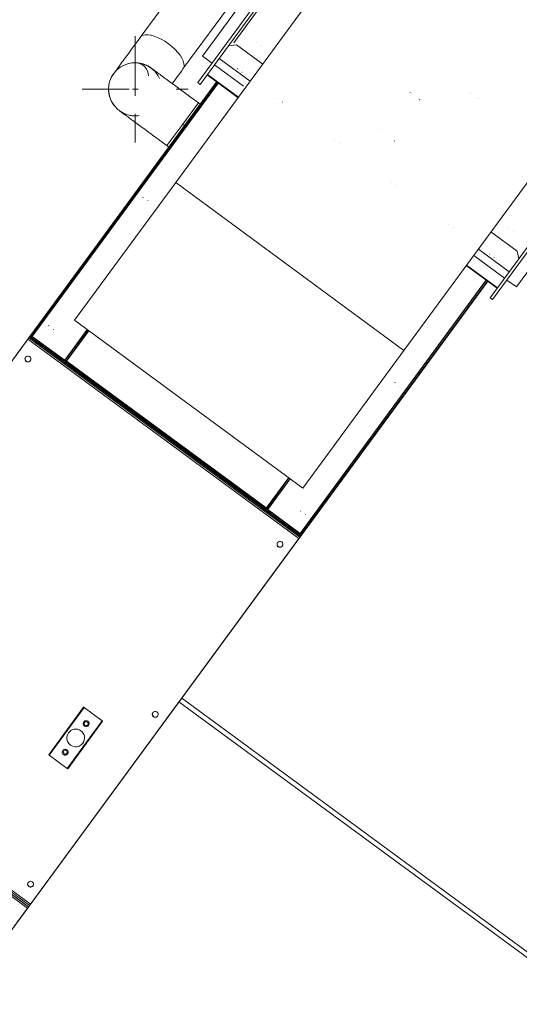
# Model space of a CAD drawing. Header units: metres. Extents: x 135583 to 135939, y 457896 to 458258.
# Tile 201 of 256: x 135783.25 to 135784.097, y 457900.336 to 457902.003. Entities that reach past the tile are written whole.
import ezdxf

# ---------------------------------------------------------------- set-up
doc = ezdxf.new("R2010")
doc.units = ezdxf.units.M
doc.layers.add('NIEUWE INSTALLATIE', color=250, linetype='Continuous', lineweight=0)

msp = doc.modelspace()

# ---------------------------------------------------------------- linework, layer by layer
at = {"layer": 'NIEUWE INSTALLATIE'}
for p, q in [((135785.3893, 457904.6065), (135783.4546, 457901.9732)), ((135783.5271, 457901.9199), (135785.4618, 457904.5532)), ((135783.8873, 457902.2344), (135783.5147, 457901.7274)), ((135783.5604, 457901.9415), (135783.7317, 457902.1746)), ((135783.613, 457901.9641), (135783.7368, 457902.1326)), ((135783.5523, 457901.8967), (135783.6782, 457902.068)), ((135783.5563, 457901.8937), (135783.6822, 457902.065)), ((135783.446, 457901.8744), (135783.446, 457901.9754)), ((135783.6178, 457901.9606), (135783.6045, 457901.9592)), ((135783.6178, 457901.9606), (135783.6622, 457901.928)), ((135783.6519, 457901.9646), (135783.6518, 457901.9646)), ((135783.6519, 457901.9647), (135783.6519, 457901.9646)), ((135783.6599, 457901.9587), (135783.66, 457901.9588)), ((135783.6599, 457901.9587), (135783.6599, 457901.9587)), ((135783.5765, 457901.9296), (135783.5604, 457901.9415)), ((135783.5885, 457901.9375), (135783.6409, 457901.899)), ((135783.9016, 457901.4432), (135784.2741, 457901.9502)), ((135783.5806, 457901.9267), (135783.6297, 457901.8906)), ((135783.6193, 457901.9203), (135783.619, 457901.92)), ((135783.619, 457901.92), (135783.619, 457901.92)), ((135783.6193, 457901.9204), (135783.6193, 457901.9203)), ((135783.568, 457901.9097), (135783.6204, 457901.8712)), ((135783.5686, 457901.9105), (135783.621, 457901.872)), ((135783.6271, 457901.9141), (135783.6273, 457901.9144)), ((135783.6273, 457901.9144), (135783.6274, 457901.9145)), ((135783.5847, 457901.8987), (135782.7723, 457900.793)), ((135783.2695, 457901.4681), (135783.5854, 457901.8982)), ((135783.5872, 457901.8969), (135783.2712, 457901.4668)), ((135783.5875, 457901.8966), (135783.2715, 457901.4666)), ((135783.356, 457901.8854), (135783.4356, 457901.8854)), ((135783.4417, 457901.8854), (135783.4509, 457901.8854)), ((135783.5158, 457901.8854), (135783.536, 457901.8854)), ((135783.5563, 457901.8937), (135783.5523, 457901.8967)), ((135783.5564, 457901.8601), (135783.5848, 457901.8986)), ((135783.5532, 457901.8625), (135783.5411, 457901.8714)), ((135783.6876, 457901.8698), (135783.6876, 457901.8697)), ((135783.9121, 457901.8797), (135783.912, 457901.8796)), ((135783.914, 457901.8781), (135783.914, 457901.8781)), ((135783.9261, 457901.8692), (135783.9261, 457901.8692)), ((135783.9281, 457901.8677), (135783.9282, 457901.8679)), ((135784.0134, 457901.8799), (135784.0134, 457901.8799)), ((135784.0164, 457901.8778), (135784.0164, 457901.8778)), ((135784.0241, 457901.8721), (135784.0242, 457901.8721)), ((135784.0271, 457901.8699), (135784.0271, 457901.8699)), ((135783.5266, 457901.8262), (135783.5532, 457901.8625)), ((135783.5532, 457901.8625), (135783.5266, 457901.8262)), ((135783.5564, 457901.8601), (135783.5298, 457901.8239)), ((135783.5564, 457901.8601), (135783.5532, 457901.8625)), ((135783.6957, 457901.8638), (135783.6957, 457901.8639)), ((135783.446, 457901.7954), (135783.446, 457901.844)), ((135783.4999, 457901.79), (135783.5266, 457901.8262)), ((135783.5266, 457901.8262), (135783.4999, 457901.79)), ((135783.5298, 457901.8239), (135783.5032, 457901.7876)), ((135783.5298, 457901.8239), (135783.5266, 457901.8262)), ((135783.8581, 457901.8178), (135783.8581, 457901.8178)), ((135783.2688, 457901.4686), (135783.5032, 457901.7876)), ((135783.4878, 457901.7988), (135783.4999, 457901.79)), ((135783.4999, 457901.79), (135783.5032, 457901.7876)), ((135783.7843, 457901.7987), (135783.7843, 457901.7987)), ((135783.7924, 457901.7928), (135783.7924, 457901.7928)), ((135783.8853, 457901.7979), (135783.8852, 457901.7978)), ((135784.2636, 457901.7839), (135784.0923, 457901.5507)), ((135783.5147, 457901.7274), (135783.3435, 457901.4943)), ((135783.5147, 457901.7274), (135783.9016, 457901.4432)), ((135783.881, 457901.7277), (135783.881, 457901.7276)), ((135783.8891, 457901.7217), (135783.8891, 457901.7218)), ((135783.4594, 457901.7027), (135783.4592, 457901.7024)), ((135783.4592, 457901.7024), (135783.4592, 457901.7024)), ((135783.4595, 457901.7028), (135783.4594, 457901.7027)), ((135784.0479, 457901.5325), (135784.1738, 457901.7039)), ((135783.4673, 457901.6965), (135783.4675, 457901.6968)), ((135783.4675, 457901.6968), (135783.4675, 457901.6969)), ((135784.0519, 457901.5296), (135784.1778, 457901.7009)), ((135783.9777, 457901.6566), (135783.9777, 457901.6566)), ((135783.9858, 457901.6507), (135783.9858, 457901.6507)), ((135784.049, 457901.6438), (135784.0933, 457901.6112)), ((135784.079, 457901.6508), (135784.079, 457901.6508)), ((135784.087, 457901.6449), (135784.087, 457901.6449)), ((135784.0198, 457901.6041), (135784.0722, 457901.5656)), ((135784.0277, 457901.6148), (135784.0801, 457901.5764)), ((135784.0464, 457901.6065), (135784.0462, 457901.6062)), ((135784.0462, 457901.6062), (135784.0462, 457901.6062)), ((135784.096, 457901.5981), (135784.0933, 457901.6112)), ((135784.0072, 457901.587), (135784.0596, 457901.5485)), ((135784.0078, 457901.5878), (135784.0602, 457901.5493)), ((135784.0542, 457901.6003), (135784.0545, 457901.6006)), ((135783.2318, 457900.4554), (135784.0442, 457901.5611)), ((135783.7254, 457901.1331), (135784.0414, 457901.5632)), ((135783.7257, 457901.1329), (135784.0417, 457901.5629)), ((135784.0435, 457901.5616), (135783.7275, 457901.1316)), ((135784.0441, 457901.5612), (135783.7282, 457901.1311)), ((135784.0923, 457901.5507), (135784.0761, 457901.5625)), ((135784.0479, 457901.5325), (135784.0519, 457901.5296)), ((135783.2996, 457901.4852), (135783.2993, 457901.4848)), ((135783.2993, 457901.4848), (135783.2993, 457901.4848)), ((135783.2996, 457901.4852), (135783.2996, 457901.4852)), ((135783.3435, 457901.4943), (135783.7303, 457901.2101)), ((135783.2688, 457901.4685), (135783.2677, 457901.4671)), ((135783.2688, 457901.4686), (135783.2687, 457901.4685)), ((135783.2687, 457901.4685), (135783.7281, 457901.131)), ((135783.2712, 457901.4667), (135783.2687, 457901.4685)), ((135783.327, 457901.4269), (135783.2695, 457901.4681)), ((135783.3074, 457901.4789), (135783.3076, 457901.4792)), ((135783.3076, 457901.4792), (135783.3077, 457901.4793)), ((135783.3649, 457901.4785), (135783.327, 457901.4269)), ((135783.3273, 457901.4266), (135783.3653, 457901.4783)), ((135783.3291, 457901.4253), (135783.367, 457901.477)), ((135783.3297, 457901.4249), (135783.3677, 457901.4765)), ((135782.8095, 457900.8434), (135783.2641, 457901.4622)), ((135783.7235, 457901.1248), (135783.2641, 457901.4623)), ((135783.2659, 457901.4647), (135783.2658, 457901.4645)), ((135783.2658, 457901.4645), (135783.7251, 457901.127)), ((135783.7253, 457901.1272), (135783.2659, 457901.4647)), ((135783.2677, 457901.4671), (135783.267, 457901.4661)), ((135783.267, 457901.4661), (135783.7263, 457901.1286)), ((135783.2676, 457901.4669), (135783.7269, 457901.1294)), ((135783.2677, 457901.4671), (135783.727, 457901.1296)), ((135783.2712, 457901.4668), (135783.2712, 457901.4667)), ((135783.3291, 457901.4253), (135783.2715, 457901.4666)), ((135783.2797, 457901.4581), (135783.2779, 457901.4557)), ((135783.2815, 457901.4605), (135783.2797, 457901.4581)), ((135783.286, 457901.4498), (135783.2878, 457901.4522)), ((135783.2878, 457901.4522), (135783.2892, 457901.4541)), ((135783.7303, 457901.2101), (135783.9016, 457901.4432)), ((135783.2605, 457901.432), (135783.2603, 457901.4316)), ((135783.2603, 457901.4316), (135783.2603, 457901.4316)), ((135783.2605, 457901.432), (135783.2605, 457901.432)), ((135783.2683, 457901.4257), (135783.2686, 457901.426)), ((135783.2683, 457901.4257), (135783.2683, 457901.4257)), ((135783.2686, 457901.426), (135783.2686, 457901.4261)), ((135783.329, 457901.4221), (135783.3307, 457901.4245)), ((135783.6659, 457901.1747), (135783.329, 457901.4222)), ((135783.6676, 457901.1771), (135783.3308, 457901.4246)), ((135783.8866, 457901.3889), (135783.8863, 457901.3886)), ((135783.8863, 457901.3886), (135783.8863, 457901.3886)), ((135783.8944, 457901.3827), (135783.8946, 457901.383)), ((135783.7062, 457901.2279), (135783.6682, 457901.1762)), ((135783.7068, 457901.2274), (135783.6689, 457901.1757)), ((135783.7086, 457901.2261), (135783.6706, 457901.1744)), ((135783.671, 457901.1742), (135783.7089, 457901.2258)), ((135783.6658, 457901.1746), (135783.6676, 457901.177)), ((135783.7254, 457901.1331), (135783.6689, 457901.1757)), ((135783.7275, 457901.1316), (135783.671, 457901.1742)), ((135783.7265, 457901.171), (135783.7264, 457901.171)), ((135783.7267, 457901.1714), (135783.7265, 457901.171)), ((135783.7345, 457901.1651), (135783.7348, 457901.1654)), ((135783.7068, 457901.1443), (135783.7051, 457901.1419)), ((135783.7086, 457901.1467), (135783.7068, 457901.1443)), ((135783.7131, 457901.136), (135783.7149, 457901.1384)), ((135783.7149, 457901.1384), (135783.7167, 457901.1408)), ((135783.7235, 457901.1247), (135783.2688, 457900.5059)), ((135783.6876, 457901.1182), (135783.6874, 457901.1178)), ((135783.6874, 457901.1178), (135783.6874, 457901.1178)), ((135783.727, 457901.1296), (135783.7249, 457901.1267)), ((135783.7251, 457901.127), (135783.7253, 457901.1272)), ((135783.7257, 457901.1328), (135783.7257, 457901.1329)), ((135783.7281, 457901.131), (135783.7257, 457901.1328)), ((135783.7263, 457901.1286), (135783.7271, 457901.1296)), ((135783.7271, 457901.1296), (135783.7281, 457901.1311)), ((135783.7281, 457901.131), (135783.7282, 457901.1311)), ((135783.6954, 457901.1119), (135783.6957, 457901.1122)), ((135783.6954, 457901.1119), (135783.6954, 457901.1119)), ((135783.525, 457900.8546), (135784.2223, 457900.3427)), ((135782.8044, 457900.8364), (135783.2637, 457900.4989)), ((135782.8059, 457900.8386), (135783.2653, 457900.5011)), ((135783.2655, 457900.5014), (135782.8061, 457900.8388)), ((135782.8077, 457900.841), (135783.2671, 457900.5035)), ((135782.8094, 457900.8434), (135783.2688, 457900.5059)), ((135783.3587, 457900.8394), (135783.2995, 457900.7588)), ((135783.3595, 457900.8388), (135783.3003, 457900.7582)), ((135783.3595, 457900.8388), (135783.3901, 457900.8163)), ((135783.5203, 457900.8482), (135784.2176, 457900.3362)), ((135783.4763, 457900.8305), (135783.476, 457900.8301)), ((135783.476, 457900.8301), (135783.476, 457900.8301)), ((135783.4841, 457900.8242), (135783.4843, 457900.8246)), ((135783.4841, 457900.8242), (135783.4841, 457900.8242)), ((135783.3901, 457900.8163), (135783.3309, 457900.7357)), ((135783.3909, 457900.8157), (135783.3317, 457900.7351)), ((135783.359, 457900.8144), (135783.3589, 457900.8143)), ((135783.3331, 457900.7961), (135783.3331, 457900.7961)), ((135783.3573, 457900.7784), (135783.3573, 457900.7784)), ((135783.3309, 457900.7357), (135783.3003, 457900.7582)), ((135783.3234, 457900.766), (135783.3234, 457900.766)), ((135783.2647, 457900.5425), (135783.2646, 457900.5424)), ((135783.2649, 457900.5428), (135783.2647, 457900.5425)), ((135783.2727, 457900.5365), (135783.273, 457900.5369)), ((135783.2727, 457900.5365), (135783.2727, 457900.5365)), ((135783.2654, 457900.5012), (135783.2637, 457900.4989)), ((135783.2654, 457900.5012), (135783.2651, 457900.5008)), ((135783.2637, 457900.4989), (135783.2406, 457900.4675))]:
    msp.add_line(p, q, dxfattribs=at)
at = {"layer": 'NIEUWE INSTALLATIE', "flags": 128}
for points in [[(135783.4148, 457901.919), (135783.416, 457901.9207), (135783.4173, 457901.9224), (135783.4188, 457901.9244), (135783.4203, 457901.9265), (135783.4219, 457901.9287), (135783.4237, 457901.9311), (135783.4255, 457901.9336), (135783.4275, 457901.9363), (135783.4296, 457901.9391), (135783.4317, 457901.942), (135783.434, 457901.9451), (135783.4363, 457901.9482), (135783.4387, 457901.9515), (135783.4412, 457901.955), (135783.4438, 457901.9585), (135783.4465, 457901.9621), (135783.4492, 457901.9658), (135783.452, 457901.9696), (135783.4546, 457901.9732)], [(135783.5411, 457901.8714), (135783.5384, 457901.8734), (135783.5357, 457901.8754), (135783.5329, 457901.8774), (135783.5302, 457901.8794), (135783.5275, 457901.8814), (135783.5248, 457901.8833), (135783.5222, 457901.8853), (135783.5196, 457901.8872), (135783.517, 457901.8891), (135783.5145, 457901.891), (135783.512, 457901.8928), (135783.5095, 457901.8946), (135783.5071, 457901.8964), (135783.5047, 457901.8981), (135783.5025, 457901.8998), (135783.5002, 457901.9014), (135783.4981, 457901.903), (135783.496, 457901.9045), (135783.4939, 457901.906), (135783.492, 457901.9075), (135783.4901, 457901.9088), (135783.4883, 457901.9102), (135783.4866, 457901.9114), (135783.485, 457901.9126), (135783.4835, 457901.9137), (135783.4821, 457901.9148), (135783.4807, 457901.9158), (135783.4795, 457901.9167), (135783.4783, 457901.9175), (135783.4773, 457901.9183), (135783.4763, 457901.919), (135783.4755, 457901.9196), (135783.4748, 457901.9201), (135783.4741, 457901.9206), (135783.4732, 457901.9213), (135783.4726, 457901.9217)], [(135783.5271, 457901.9199), (135783.5243, 457901.916), (135783.5215, 457901.9122), (135783.5188, 457901.9085), (135783.5161, 457901.9049), (135783.5136, 457901.9014), (135783.5111, 457901.898), (135783.5087, 457901.8947)], [(135783.4057, 457901.9055), (135783.4066, 457901.9071), (135783.4075, 457901.9087), (135783.4084, 457901.9102), (135783.4094, 457901.9117)], [(135783.4097, 457901.9121), (135783.4103, 457901.9129)], [(135783.4025, 457901.874), (135783.402, 457901.8757), (135783.4017, 457901.8775), (135783.4014, 457901.8793), (135783.4012, 457901.8811), (135783.4011, 457901.8829), (135783.401, 457901.8847), (135783.401, 457901.8865), (135783.4011, 457901.8883), (135783.4012, 457901.89), (135783.4014, 457901.8918), (135783.4017, 457901.8936), (135783.4021, 457901.8954), (135783.4025, 457901.8971)], [(135783.4083, 457901.8609), (135783.4073, 457901.8624), (135783.4064, 457901.864), (135783.4056, 457901.8656)], [(135783.4193, 457901.8492), (135783.4202, 457901.8485), (135783.4213, 457901.8477), (135783.422, 457901.8472), (135783.4228, 457901.8466), (135783.4237, 457901.8459), (135783.4248, 457901.8452), (135783.4259, 457901.8444), (135783.4271, 457901.8435), (135783.4284, 457901.8425), (135783.4298, 457901.8415), (135783.4313, 457901.8404), (135783.4329, 457901.8392), (135783.4346, 457901.838), (135783.4363, 457901.8367), (135783.4382, 457901.8353), (135783.4401, 457901.8339), (135783.4421, 457901.8324), (135783.4442, 457901.8309), (135783.4463, 457901.8293), (135783.4486, 457901.8277), (135783.4508, 457901.826), (135783.4532, 457901.8243), (135783.4556, 457901.8226), (135783.458, 457901.8208), (135783.4605, 457901.8189), (135783.463, 457901.8171), (135783.4656, 457901.8152), (135783.4682, 457901.8133), (135783.4708, 457901.8113), (135783.4735, 457901.8094), (135783.4762, 457901.8074), (135783.4789, 457901.8054), (135783.4816, 457901.8034), (135783.4844, 457901.8014), (135783.4871, 457901.7994), (135783.4878, 457901.7988)], [(135783.4259, 457901.8452), (135783.4243, 457901.846), (135783.4227, 457901.8469), (135783.4212, 457901.8479)], [(135783.4521, 457901.8408), (135783.4504, 457901.8406), (135783.4486, 457901.8405), (135783.4468, 457901.8404), (135783.445, 457901.8404), (135783.4432, 457901.8405), (135783.4414, 457901.8407), (135783.4396, 457901.8409), (135783.4378, 457901.8412), (135783.436, 457901.8415), (135783.4343, 457901.842)]]:
    msp.add_lwpolyline(points, dxfattribs=at)
at = {"layer": 'NIEUWE INSTALLATIE'}
for start, end in [(53.696, 83.696), (23.696, 37.1241), (180, 259.7691), (195.8679, 218.696), (233.696, 248.696), (263.696, 278.696)]:
    msp.add_arc((135783.446, 457901.8854), 0.045, start, end, dxfattribs=at)
for centre, major_axis, ratio, start_param, end_param in [((135783.4909, 457901.9465), (-0.0363, 0.0266), 0.438371, 4.712389, 6.021386), ((135783.4909, 457901.9465), (-0.0363, 0.0266), 0.438371, 4.712389, 6.021386), ((135783.4909, 457901.9465), (-0.0363, 0.0266), 0.438371, 3.403392, 4.712389), ((135783.4909, 457901.9465), (-0.0363, 0.0266), 0.438371, 3.403392, 4.712389), ((135783.446, 457901.8854), (-0.0348, 0.0285), 1, 4.406335, 6.969745), ((135783.446, 457901.8854), (-0.042, 0.0162), 1, 5.593936, 6.27886), ((135783.446, 457901.9079), (0, 0.0225), 1, 4.712389, 6.283185), ((135783.446, 457901.8854), (0.0396, 0.0214), 1, 2.387976, 2.797938), ((135783.2736, 457901.465), (-0.00484, 0.00355), 0.006745, 5.759587, 6.283186), ((135783.2641, 457901.4622), (0.00178, 0.00242), 0.000001, 0.785398, 1.564051), ((135783.2641, 457901.4622), (0.00355, 0.00484), 0.000001, 5.10981, 7.463035), ((135783.2736, 457901.465), (-0.00242, 0.00178), 0.006745, 5.759587, 6.283188), ((135783.282, 457901.4527), (-0.00403, 0.00296), 0.006745, 6.283184, 9.424779), ((135783.282, 457901.4527), (-0.00403, 0.00296), 0.006746, 3.958502, 5.466275), ((135783.2838, 457901.4552), (-0.00403, 0.00296), 0.006745, 0, 3.141593), ((135783.2838, 457901.4552), (-0.00403, 0.00296), 0.006745, 0, 3.141593), ((135783.2838, 457901.4552), (-0.00403, 0.00296), 0.006746, 3.958503, 5.466275), ((135783.2838, 457901.4552), (-0.00403, 0.00296), 0.006746, 3.958503, 5.466275), ((135783.2643, 457901.4287), (-0.00403, 0.00296), 0.999977, 3.141281, 6.282873), ((135783.2643, 457901.4287), (-0.00403, 0.00296), 0.999977, 0.000312, 3.141905), ((135783.2645, 457901.429), (-0.00403, 0.00296), 0.999977, 6.28282, 9.360837), ((135783.2645, 457901.429), (-0.00403, 0.00296), 0.999977, 0.000156, 1.570952), ((135783.2645, 457901.429), (-0.00403, 0.00296), 0.999977, 1.570431, 3.077651), ((135783.3249, 457901.4284), (-0.00242, 0.00178), 0.006745, 2.61799, 2.879793), ((135783.3251, 457901.4286), (-0.00484, 0.00355), 0.006745, 3.141594, 3.926991), ((135783.3249, 457901.4284), (-0.00484, 0.00355), 0.006745, 2.617994, 3.141593), ((135783.6731, 457901.1727), (-0.00484, 0.00355), 0.006745, 6.283184, 6.806784), ((135783.6732, 457901.1729), (-0.00484, 0.00355), 0.006745, 5.497787, 6.283186), ((135783.6731, 457901.1727), (-0.00242, 0.00178), 0.006745, 0.261795, 0.523599), ((135783.7091, 457901.1389), (-0.00403, 0.00296), 0.006745, 6.283184, 9.424779), ((135783.7091, 457901.1389), (-0.00403, 0.00296), 0.006746, 3.958503, 5.466275), ((135783.7109, 457901.1414), (-0.00403, 0.00296), 0.006745, 0, 3.141593), ((135783.7109, 457901.1414), (-0.00403, 0.00296), 0.006745, 0, 3.141593), ((135783.7109, 457901.1414), (-0.00403, 0.00296), 0.006745, 3.958503, 5.466274), ((135783.7109, 457901.1414), (-0.00403, 0.00296), 0.006745, 3.958503, 5.466274), ((135783.6917, 457901.1152), (-0.00403, 0.00296), 0.999977, 0.063576, 3.141593), ((135783.6917, 457901.1152), (-0.00403, 0.00296), 0.999977, 0.063445, 1.570665), ((135783.6914, 457901.1149), (-0.00403, 0.00296), 0.999977, 0.000468, 3.142061), ((135783.6914, 457901.1149), (-0.00403, 0.00296), 0.999977, 3.141281, 6.282873), ((135783.7235, 457901.1248), (0.00178, 0.00242), 0.000001, 0.785398, 4.770645), ((135783.7233, 457901.1347), (-0.00242, 0.00178), 0.006745, 3.141593, 3.665195), ((135783.7233, 457901.1347), (-0.00484, 0.00355), 0.006745, 3.141594, 3.665192), ((135783.6917, 457901.1152), (-0.00403, 0.00296), 0.999977, 1.570796, 3.141593), ((135783.3595, 457900.8388), (-0.000806, 0.000592), 0.006745, 0, 1.570796), ((135783.3595, 457900.8388), (-0.000806, 0.000592), 0.006745, 4.712389, 6.283185), ((135783.4803, 457900.8275), (-0.00403, 0.00296), 0.999977, 0.000312, 1.571108), ((135783.48, 457900.8272), (-0.00403, 0.00296), 0.999977, 0.000156, 3.141749), ((135783.4803, 457900.8275), (-0.00403, 0.00296), 0.999977, 6.282874, 9.424466), ((135783.48, 457900.8272), (-0.00403, 0.00296), 0.999977, 3.141905, 6.283497), ((135783.4803, 457900.8275), (-0.00403, 0.00296), 0.999977, 1.570485, 3.141281), ((135783.3452, 457900.7872), (-0.0121, 0.0089), 0.999977, 3.141749, 6.283341), ((135783.363, 457900.8114), (-0.00403, 0.00296), 0.999977, 4.712389, 7.853982), ((135783.363, 457900.8114), (-0.00274, 0.00201), 0.999977, 0, 3.141593), ((135783.363, 457900.8114), (-0.00403, 0.00296), 0.999977, 1.570796, 3.141593), ((135783.363, 457900.8114), (-0.00274, 0.00201), 0.999977, 3.141593, 6.283185), ((135783.363, 457900.8114), (-0.00403, 0.00296), 0.999977, 3.141593, 4.712389), ((135783.3901, 457900.8163), (-0.000806, 0.000592), 0.006745, 1.570796, 3.141593), ((135783.3901, 457900.8163), (-0.000806, 0.000592), 0.006746, 3.141593, 4.712389), ((135783.3452, 457900.7872), (-0.0121, 0.0089), 0.999977, 6.283081, 9.424674), ((135783.3274, 457900.763), (-0.00403, 0.00296), 0.999977, 4.712857, 7.85445), ((135783.3003, 457900.7582), (-0.000806, 0.000592), 0.006745, 0, 1.570796), ((135783.3003, 457900.7582), (-0.000806, 0.000592), 0.006745, 4.712389, 6.283185), ((135783.3275, 457900.7631), (-0.00274, 0.00201), 0.999977, 0, 3.141593), ((135783.3274, 457900.763), (-0.00403, 0.00296), 0.999977, 1.570485, 3.141281), ((135783.3275, 457900.7631), (-0.00274, 0.00201), 0.999977, 3.141593, 6.283185), ((135783.3274, 457900.763), (-0.00403, 0.00296), 0.999977, 3.141905, 4.712701), ((135783.3309, 457900.7357), (-0.000806, 0.000592), 0.006745, 1.570796, 3.141593), ((135783.3309, 457900.7357), (-0.000806, 0.000592), 0.006745, 3.141593, 4.712389), ((135783.2689, 457900.5398), (-0.00403, 0.00296), 0.999977, 0, 1.570796), ((135783.2687, 457900.5395), (-0.00403, 0.00296), 0.999977, 0.000156, 3.141749), ((135783.2689, 457900.5398), (-0.00403, 0.00296), 0.999977, 6.282561, 9.424154), ((135783.2687, 457900.5395), (-0.00403, 0.00296), 0.999977, 3.141437, 6.283029), ((135783.2689, 457900.5398), (-0.00403, 0.00296), 0.999977, 1.570172, 3.140969), ((135783.2688, 457900.5059), (0.00355, 0.00484), 0.000001, 3.476813, 4.705193)]:
    msp.add_ellipse(centre, major_axis=major_axis, ratio=ratio, start_param=start_param, end_param=end_param, dxfattribs=at)

doc.saveas('drawing.dxf')
